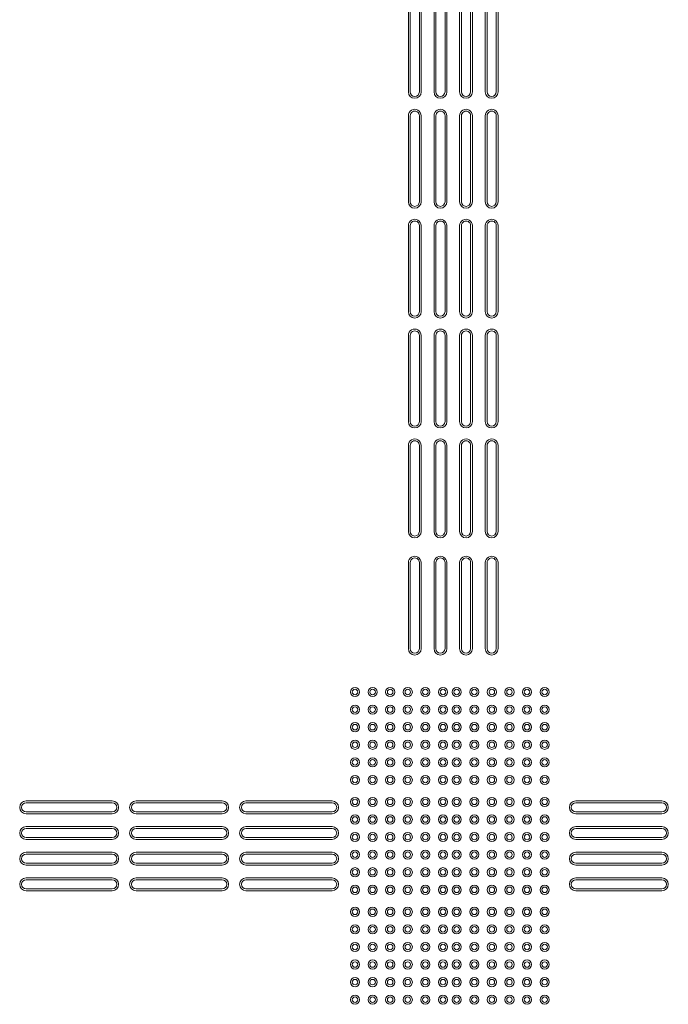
# Model space of a CAD drawing. Header units: metres. Extents: x 1.8 to 43.6, y -74.3 to -47.
# Tile 36 of 256: x 6.4 to 8.2, y -61.7 to -59. Entities that reach past the tile are written whole.
import ezdxf

# ---------------------------------------------------------------- set-up
doc = ezdxf.new("R2010")
doc.units = ezdxf.units.M
doc.layers.add('A-GENM', color=7, linetype='Continuous', lineweight=18)

# ---------------------------------------------------------------- blocks, each defined once
blk = doc.blocks.new('_ARQPWR_ACS Piso tátil direcional - 30 cm Inox-7195131-TÉRREO _0_32m - FRIGORÍFICA')
at = {"layer": 'A-GENM', "color": 253, "true_color": 0xaaaaaa}
for p, q in [((-0.1175, 0.1225), (0.1175, 0.1225)), ((0.1175, 0.1175), (-0.1175, 0.1175)), ((-0.1175, 0.0925), (0.1175, 0.0925)), ((0.1175, 0.0875), (-0.1175, 0.0875)), ((-0.1175, 0.0525), (0.1175, 0.0525)), ((0.1175, 0.0475), (-0.1175, 0.0475)), ((-0.1175, 0.0225), (0.1175, 0.0225)), ((0.1175, 0.0175), (-0.1175, 0.0175)), ((-0.1175, -0.0175), (0.1175, -0.0175)), ((0.1175, -0.0225), (-0.1175, -0.0225)), ((-0.1175, -0.0475), (0.1175, -0.0475)), ((0.1175, -0.0525), (-0.1175, -0.0525)), ((-0.1175, -0.0875), (0.1175, -0.0875)), ((0.1175, -0.0925), (-0.1175, -0.0925)), ((-0.1175, -0.1175), (0.1175, -0.1175)), ((0.1175, -0.1225), (-0.1175, -0.1225))]:
    blk.add_line(p, q, dxfattribs=at)
for centre, radius, start, end in [((-0.1175, 0.105), 0.0175, 90, 270), ((-0.1175, 0.105), 0.0125, 90, 270), ((0.1175, 0.105), 0.0175, 270, 90), ((0.1175, 0.105), 0.0125, 270, 90), ((-0.1175, 0.035), 0.0175, 90, 270), ((-0.1175, 0.035), 0.0125, 90, 270), ((0.1175, 0.035), 0.0175, 270, 90), ((0.1175, 0.035), 0.0125, 270, 90), ((-0.1175, -0.035), 0.0175, 90, 270), ((-0.1175, -0.035), 0.0125, 90, 270), ((0.1175, -0.035), 0.0175, 270, 90), ((0.1175, -0.035), 0.0125, 270, 90), ((-0.1175, -0.105), 0.0175, 90, 270), ((-0.1175, -0.105), 0.0125, 90, 270), ((0.1175, -0.105), 0.0175, 270, 90), ((0.1175, -0.105), 0.0125, 270, 90)]:
    blk.add_arc(centre, radius, start, end, dxfattribs=at)
blk = doc.blocks.new('_ARQPWR_ACS Piso tátil de alerta - 30 cm Inox-7195133-TÉRREO _0_32m - FRIGORÍFICA')
at = {"layer": 'A-GENM', "color": 253, "true_color": 0xaaaaaa}
for centre, radius, start, end in [((-0.12, 0.12), 0.0125, 0, 180), ((-0.12, 0.12), 0.0125, 180, 360), ((-0.12, 0.12), 0.0075, 360, 180), ((-0.12, 0.12), 0.0075, 180, 360), ((-0.072, 0.12), 0.0125, 0, 180), ((-0.072, 0.12), 0.0125, 180, 360), ((-0.072, 0.12), 0.0075, 360, 180), ((-0.072, 0.12), 0.0075, 180, 360), ((-0.024, 0.12), 0.0125, 0, 180), ((-0.024, 0.12), 0.0125, 180, 360), ((-0.024, 0.12), 0.0075, 360, 180), ((-0.024, 0.12), 0.0075, 180, 360), ((0.024, 0.12), 0.0125, 0, 180), ((0.024, 0.12), 0.0125, 180, 360), ((0.024, 0.12), 0.0075, 360, 180), ((0.024, 0.12), 0.0075, 180, 360), ((0.072, 0.12), 0.0125, 0, 180), ((0.072, 0.12), 0.0125, 180, 360), ((0.072, 0.12), 0.0075, 360, 180), ((0.072, 0.12), 0.0075, 180, 360), ((0.12, 0.12), 0.0125, 0, 180), ((0.12, 0.12), 0.0125, 180, 360), ((0.12, 0.12), 0.0075, 360, 180), ((0.12, 0.12), 0.0075, 180, 360), ((-0.12, 0.072), 0.0125, 0, 180), ((-0.072, 0.072), 0.0125, 0, 180), ((-0.024, 0.072), 0.0125, 0, 180), ((0.024, 0.072), 0.0125, 0, 180), ((0.072, 0.072), 0.0125, 0, 180), ((0.12, 0.072), 0.0125, 0, 180), ((-0.12, 0.072), 0.0125, 180, 360), ((-0.12, 0.072), 0.0075, 360, 180), ((-0.12, 0.072), 0.0075, 180, 360), ((-0.072, 0.072), 0.0125, 180, 360), ((-0.072, 0.072), 0.0075, 360, 180), ((-0.072, 0.072), 0.0075, 180, 360), ((-0.024, 0.072), 0.0125, 180, 360), ((-0.024, 0.072), 0.0075, 360, 180), ((-0.024, 0.072), 0.0075, 180, 360), ((0.024, 0.072), 0.0125, 180, 360), ((0.024, 0.072), 0.0075, 360, 180), ((0.024, 0.072), 0.0075, 180, 360), ((0.072, 0.072), 0.0125, 180, 360), ((0.072, 0.072), 0.0075, 360, 180), ((0.072, 0.072), 0.0075, 180, 360), ((0.12, 0.072), 0.0125, 180, 360), ((0.12, 0.072), 0.0075, 360, 180), ((0.12, 0.072), 0.0075, 180, 360), ((-0.12, 0.024), 0.0125, 0, 180), ((-0.12, 0.024), 0.0075, 360, 180), ((-0.072, 0.024), 0.0125, 0, 180), ((-0.072, 0.024), 0.0075, 360, 180), ((-0.024, 0.024), 0.0125, 0, 180), ((-0.024, 0.024), 0.0075, 360, 180), ((0.024, 0.024), 0.0125, 0, 180), ((0.024, 0.024), 0.0075, 360, 180), ((0.072, 0.024), 0.0125, 0, 180), ((0.072, 0.024), 0.0075, 360, 180), ((0.12, 0.024), 0.0125, 0, 180), ((0.12, 0.024), 0.0075, 360, 180), ((-0.12, 0.024), 0.0125, 180, 360), ((-0.12, 0.024), 0.0075, 180, 360), ((-0.072, 0.024), 0.0125, 180, 360), ((-0.072, 0.024), 0.0075, 180, 360), ((-0.024, 0.024), 0.0125, 180, 360), ((-0.024, 0.024), 0.0075, 180, 360), ((0.024, 0.024), 0.0125, 180, 360), ((0.024, 0.024), 0.0075, 180, 360), ((0.072, 0.024), 0.0125, 180, 360), ((0.072, 0.024), 0.0075, 180, 360), ((0.12, 0.024), 0.0125, 180, 360), ((0.12, 0.024), 0.0075, 180, 360), ((-0.12, -0.024), 0.0125, 0, 180), ((-0.12, -0.024), 0.0125, 180, 360), ((-0.12, -0.024), 0.0075, 360, 180), ((-0.12, -0.024), 0.0075, 180, 360), ((-0.072, -0.024), 0.0125, 0, 180), ((-0.072, -0.024), 0.0125, 180, 360), ((-0.072, -0.024), 0.0075, 360, 180), ((-0.072, -0.024), 0.0075, 180, 360), ((-0.024, -0.024), 0.0125, 0, 180), ((-0.024, -0.024), 0.0125, 180, 360), ((-0.024, -0.024), 0.0075, 360, 180), ((-0.024, -0.024), 0.0075, 180, 360), ((0.024, -0.024), 0.0125, 0, 180), ((0.024, -0.024), 0.0125, 180, 360), ((0.024, -0.024), 0.0075, 360, 180), ((0.024, -0.024), 0.0075, 180, 360), ((0.072, -0.024), 0.0125, 0, 180), ((0.072, -0.024), 0.0125, 180, 360), ((0.072, -0.024), 0.0075, 360, 180), ((0.072, -0.024), 0.0075, 180, 360), ((0.12, -0.024), 0.0125, 0, 180), ((0.12, -0.024), 0.0125, 180, 360), ((0.12, -0.024), 0.0075, 360, 180), ((0.12, -0.024), 0.0075, 180, 360), ((-0.12, -0.072), 0.0125, 0, 180), ((-0.12, -0.072), 0.0125, 180, 360), ((-0.12, -0.072), 0.0075, 360, 180), ((-0.12, -0.072), 0.0075, 180, 360), ((-0.072, -0.072), 0.0125, 0, 180), ((-0.072, -0.072), 0.0125, 180, 360), ((-0.072, -0.072), 0.0075, 360, 180), ((-0.072, -0.072), 0.0075, 180, 360), ((-0.024, -0.072), 0.0125, 0, 180), ((-0.024, -0.072), 0.0125, 180, 360), ((-0.024, -0.072), 0.0075, 360, 180), ((-0.024, -0.072), 0.0075, 180, 360), ((0.024, -0.072), 0.0125, 0, 180), ((0.024, -0.072), 0.0125, 180, 360), ((0.024, -0.072), 0.0075, 360, 180), ((0.024, -0.072), 0.0075, 180, 360), ((0.072, -0.072), 0.0125, 0, 180), ((0.072, -0.072), 0.0125, 180, 360), ((0.072, -0.072), 0.0075, 360, 180), ((0.072, -0.072), 0.0075, 180, 360), ((0.12, -0.072), 0.0125, 0, 180), ((0.12, -0.072), 0.0125, 180, 360), ((0.12, -0.072), 0.0075, 360, 180), ((0.12, -0.072), 0.0075, 180, 360), ((-0.12, -0.12), 0.0125, 0, 180), ((-0.072, -0.12), 0.0125, 0, 180), ((-0.024, -0.12), 0.0125, 0, 180), ((0.024, -0.12), 0.0125, 0, 180), ((0.072, -0.12), 0.0125, 0, 180), ((0.12, -0.12), 0.0125, 0, 180), ((-0.12, -0.12), 0.0125, 180, 360), ((-0.12, -0.12), 0.0075, 360, 180), ((-0.12, -0.12), 0.0075, 180, 360), ((-0.072, -0.12), 0.0125, 180, 360), ((-0.072, -0.12), 0.0075, 360, 180), ((-0.072, -0.12), 0.0075, 180, 360), ((-0.024, -0.12), 0.0125, 180, 360), ((-0.024, -0.12), 0.0075, 360, 180), ((-0.024, -0.12), 0.0075, 180, 360), ((0.024, -0.12), 0.0125, 180, 360), ((0.024, -0.12), 0.0075, 360, 180), ((0.024, -0.12), 0.0075, 180, 360), ((0.072, -0.12), 0.0125, 180, 360), ((0.072, -0.12), 0.0075, 360, 180), ((0.072, -0.12), 0.0075, 180, 360), ((0.12, -0.12), 0.0125, 180, 360), ((0.12, -0.12), 0.0075, 360, 180), ((0.12, -0.12), 0.0075, 180, 360)]:
    blk.add_arc(centre, radius, start, end, dxfattribs=at)
blk = doc.blocks.new('4 GRE - ESCOLA DE CINEMA E AUDIOVISUAL CINE REX R07_rvt-1-TÉRREO _0_32m - FRIGORÍFICA')
at = {"layer": 'A-GENM', "color": 253, "lineweight": 18, "true_color": 0xaaaaaa}
for p, rotation in [((7.6304, -59.06), 269.9999999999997), ((7.6304, -59.36), 269.9999999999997), ((7.6304, -59.66), 269.9999999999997), ((7.6304, -59.96), 269.9999999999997), ((7.6304, -60.26), 269.9999999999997), ((7.6304, -60.58), 269.9999999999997), ((6.5823, -61.2359), 180), ((6.8823, -61.2359), 180), ((7.1823, -61.2359), 180), ((8.0823, -61.2359), 180)]:
    blk.add_blockref('_ARQPWR_ACS Piso tátil direcional - 30 cm Inox-7195131-TÉRREO _0_32m - FRIGORÍFICA', p, dxfattribs=dict(at, rotation=rotation))
for p in [(7.4823, -60.9359), (7.7598, -60.9359), (7.4823, -61.2359), (7.7598, -61.2359), (7.4823, -61.5359), (7.7598, -61.5359)]:
    blk.add_blockref('_ARQPWR_ACS Piso tátil de alerta - 30 cm Inox-7195133-TÉRREO _0_32m - FRIGORÍFICA', p, dxfattribs=at)

msp = doc.modelspace()

# ---------------------------------------------------------------- block references
at = {"lineweight": 5}
msp.add_blockref('4 GRE - ESCOLA DE CINEMA E AUDIOVISUAL CINE REX R07_rvt-1-TÉRREO _0_32m - FRIGORÍFICA', (0, 0), dxfattribs=at)

doc.saveas('drawing.dxf')
